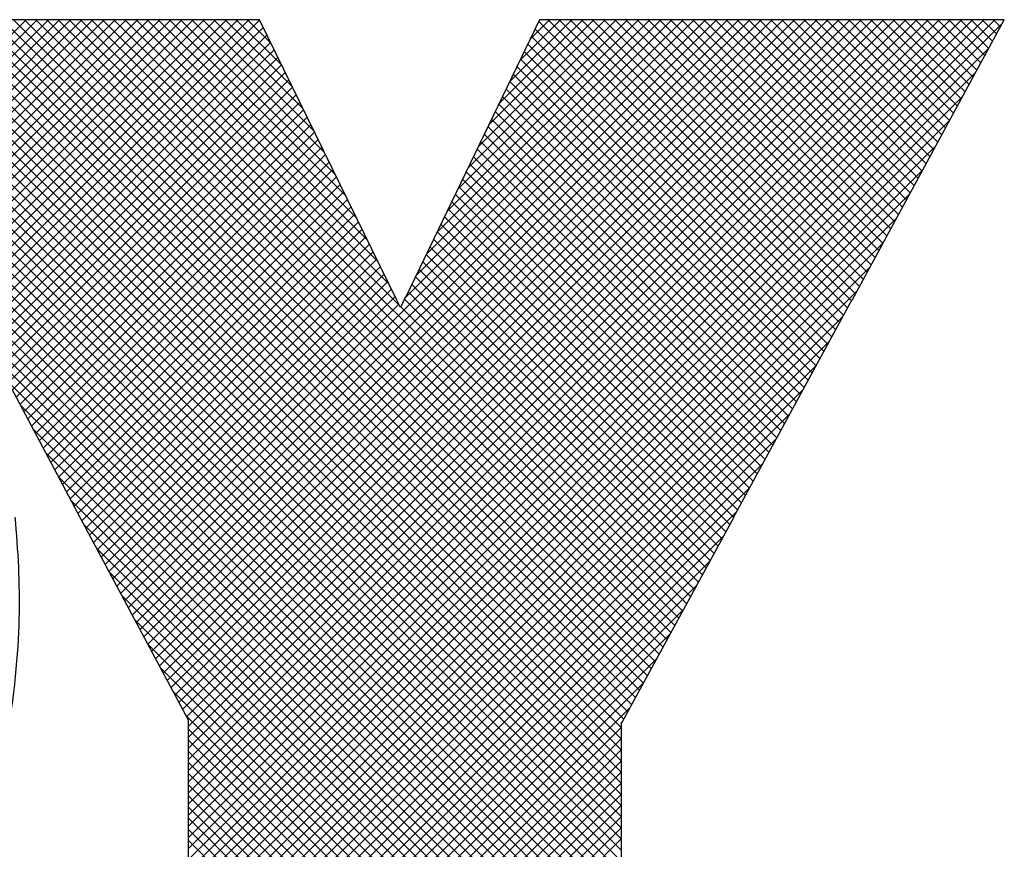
# Model space of a CAD drawing. Extents: x 0 to 34, y 0 to 22.
# Tile 16 of 20: x 30.817 to 31.207, y 3.363 to 3.693. Entities that reach past the tile are written whole.
import ezdxf
from ezdxf.enums import TextEntityAlignment as Align

# ---------------------------------------------------------------- set-up
doc = ezdxf.new("R2010")
doc.units = 0
doc.header["$LTSCALE"] = 0.25
doc.header["$MEASUREMENT"] = 0
for name, color, linetype in [('DIM', 7, 'CONTINUOUS'), ('FORMAT', 6, 'CONTINUOUS'), ('LOGO_HI', 11, 'CONTINUOUS')]:
    doc.layers.add(name, color=color, linetype=linetype)
doc.styles.add('RD25', font='ROMAND.shx', dxfattribs={"height": 0.25})
doc.styles.add('ROMAND', font='ROMAND.SHX')
doc.styles.add('RS10', font='ROMANS.shx', dxfattribs={"height": 0.1})

# ---------------------------------------------------------------- blocks, each defined once
blk = doc.blocks.new('FORMAT')
at = {"layer": 'LOGO_HI'}
for p, q in [((0.48886, 0.93403), (0.75925, 1.20442)), ((0.48959, 1.02757), (0.66659, 1.20457)), ((0.49061, 1.02416), (0.67101, 1.20457)), ((0.49106, 0.94064), (0.75498, 1.20457)), ((0.49155, 1.02068), (0.67543, 1.20457)), ((0.49241, 1.01713), (0.67985, 1.20457)), ((0.49257, 0.94657), (0.75056, 1.20457)), ((0.4932, 1.0135), (0.68427, 1.20457)), ((0.49367, 0.9521), (0.74614, 1.20457)), ((0.49392, 1.0098), (0.68869, 1.20457)), ((0.49449, 0.95734), (0.74172, 1.20457)), ((0.49456, 1.00602), (0.69311, 1.20457)), ((0.49504, 1.00208), (0.69753, 1.20457)), ((0.4951, 0.96237), (0.7373, 1.20457)), ((0.49542, 0.99804), (0.70195, 1.20457)), ((0.49554, 0.96723), (0.73288, 1.20457)), ((0.49571, 0.99391), (0.70637, 1.20457)), ((0.49584, 0.97194), (0.72846, 1.20457)), ((0.49593, 0.98971), (0.71079, 1.20457)), ((0.49602, 0.97654), (0.72404, 1.20457)), ((0.49605, 0.98541), (0.71521, 1.20457)), ((0.49608, 0.98103), (0.71963, 1.20457)), ((0.90287, 0.88817), (0.58647, 1.20457)), ((0.90287, 0.89259), (0.59089, 1.20457)), ((0.90287, 0.89701), (0.59531, 1.20457)), ((0.90287, 0.90143), (0.59973, 1.20457)), ((0.90287, 0.90585), (0.60415, 1.20457)), ((0.90287, 0.91027), (0.60857, 1.20457)), ((0.90287, 0.91469), (0.61299, 1.20457)), ((0.90287, 0.91911), (0.61741, 1.20457)), ((0.90287, 0.92353), (0.62183, 1.20457)), ((0.90381, 0.92701), (0.62625, 1.20457)), ((0.90537, 0.92987), (0.63067, 1.20457)), ((0.90693, 0.93273), (0.63509, 1.20457)), ((0.90849, 0.93559), (0.63951, 1.20457)), ((0.91005, 0.93845), (0.64392, 1.20457)), ((0.9116, 0.94131), (0.64834, 1.20457)), ((0.91316, 0.94417), (0.65276, 1.20457)), ((0.91472, 0.94703), (0.65718, 1.20457)), ((0.91628, 0.94989), (0.6616, 1.20457)), ((0.91784, 0.95275), (0.66602, 1.20457)), ((0.9194, 0.95561), (0.67044, 1.20457)), ((0.92096, 0.95847), (0.67486, 1.20457)), ((0.92252, 0.96132), (0.67928, 1.20457)), ((0.92408, 0.96418), (0.6837, 1.20457)), ((0.92564, 0.96704), (0.68812, 1.20457)), ((0.9272, 0.9699), (0.69254, 1.20457)), ((0.92876, 0.97276), (0.69696, 1.20457)), ((0.81475, 1.09119), (0.70138, 1.20457)), ((0.70408, 0.97689), (0.93176, 1.20457)), ((0.70562, 0.97401), (0.93618, 1.20457)), ((0.8106, 1.09977), (0.7058, 1.20457)), ((0.70716, 0.97113), (0.9406, 1.20457)), ((0.70869, 0.96825), (0.94502, 1.20457)), ((0.80634, 1.10844), (0.71022, 1.20457)), ((0.71023, 0.96536), (0.94944, 1.20457)), ((0.71177, 0.96248), (0.95385, 1.20457)), ((0.71331, 0.9596), (0.95827, 1.20457)), ((0.80208, 1.11712), (0.71464, 1.20457)), ((0.71484, 0.95672), (0.96269, 1.20457)), ((0.71638, 0.95384), (0.96711, 1.20457)), ((0.71792, 0.95096), (0.97153, 1.20457)), ((0.79783, 1.1258), (0.71905, 1.20457)), ((0.71946, 0.94807), (0.97595, 1.20457)), ((0.72099, 0.94519), (0.98037, 1.20457)), ((0.72253, 0.94231), (0.98479, 1.20457)), ((0.79357, 1.13447), (0.72347, 1.20457)), ((0.72407, 0.93943), (0.98921, 1.20457)), ((0.72561, 0.93655), (0.99363, 1.20457)), ((0.72715, 0.93366), (0.99805, 1.20457)), ((0.78931, 1.14315), (0.72789, 1.20457)), ((0.72868, 0.93078), (1.00247, 1.20457)), ((0.73022, 0.9279), (1.00689, 1.20457)), ((0.73087, 0.92413), (1.01131, 1.20457)), ((0.73087, 0.91971), (1.01573, 1.20457)), ((0.73087, 0.91529), (1.02015, 1.20457)), ((0.73087, 0.91088), (1.02457, 1.20457)), ((0.73087, 0.90646), (1.02898, 1.20457)), ((0.73087, 0.90204), (1.0334, 1.20457)), ((0.73087, 0.89762), (1.03782, 1.20457)), ((0.73087, 0.8932), (1.04224, 1.20457)), ((0.73087, 0.88878), (1.04666, 1.20457)), ((0.73087, 0.88436), (1.05108, 1.20457)), ((0.78505, 1.15183), (0.73231, 1.20457)), ((0.7808, 1.1605), (0.73673, 1.20457)), ((0.77654, 1.16918), (0.74115, 1.20457)), ((0.77228, 1.17786), (0.74557, 1.20457)), ((0.76803, 1.18653), (0.74999, 1.20457)), ((0.76377, 1.19521), (0.75441, 1.20457)), ((0.75951, 1.20389), (0.75883, 1.20457)), ((0.81724, 1.09447), (0.92734, 1.20457)), ((0.82136, 1.10301), (0.92292, 1.20457)), ((0.82549, 1.11156), (0.9185, 1.20457)), ((0.82961, 1.1201), (0.91408, 1.20457)), ((0.83373, 1.12864), (0.90966, 1.20457)), ((0.83786, 1.13718), (0.90524, 1.20457)), ((0.84198, 1.14573), (0.90082, 1.20457)), ((0.8461, 1.15427), (0.8964, 1.20457)), ((0.85022, 1.16281), (0.89198, 1.20457)), ((0.85435, 1.17135), (0.88756, 1.20457)), ((0.85847, 1.1799), (0.88314, 1.20457)), ((0.86259, 1.18844), (0.87872, 1.20457)), ((0.86672, 1.19698), (0.87431, 1.20457)), ((0.98945, 1.08443), (0.87003, 1.20385)), ((0.99101, 1.0873), (0.87373, 1.20457)), ((0.99256, 1.09016), (0.87815, 1.20457)), ((0.99412, 1.09302), (0.88257, 1.20457)), ((0.99574, 1.09582), (0.88699, 1.20457)), ((0.9973, 1.09868), (0.89141, 1.20457)), ((0.99885, 1.10155), (0.89583, 1.20457)), ((1.00041, 1.10441), (0.90025, 1.20457)), ((1.00196, 1.10727), (0.90467, 1.20457)), ((1.00352, 1.11014), (0.90909, 1.20457)), ((1.00508, 1.113), (0.91351, 1.20457)), ((1.00663, 1.11586), (0.91793, 1.20457)), ((1.00819, 1.11873), (0.92235, 1.20457)), ((1.00974, 1.12159), (0.92677, 1.20457)), ((1.0113, 1.12446), (0.93119, 1.20457)), ((1.01286, 1.12732), (0.93561, 1.20457)), ((1.01441, 1.13018), (0.94003, 1.20457)), ((1.01597, 1.13305), (0.94445, 1.20457)), ((1.01752, 1.13591), (0.94886, 1.20457)), ((1.01908, 1.13877), (0.95328, 1.20457)), ((1.02063, 1.14164), (0.9577, 1.20457)), ((1.02219, 1.1445), (0.96212, 1.20457)), ((1.02375, 1.14736), (0.96654, 1.20457)), ((1.0253, 1.15023), (0.97096, 1.20457)), ((1.02686, 1.15309), (0.97538, 1.20457)), ((1.02841, 1.15596), (0.9798, 1.20457)), ((1.02997, 1.15882), (0.98422, 1.20457)), ((1.03153, 1.16168), (0.98864, 1.20457)), ((1.03308, 1.16455), (0.99306, 1.20457)), ((1.03464, 1.16741), (0.99748, 1.20457)), ((1.03619, 1.17027), (1.0019, 1.20457)), ((1.03775, 1.17314), (1.00632, 1.20457)), ((1.0393, 1.176), (1.01074, 1.20457)), ((1.04086, 1.17886), (1.01516, 1.20457)), ((1.04242, 1.18173), (1.01958, 1.20457)), ((1.04397, 1.18459), (1.02399, 1.20457)), ((1.04553, 1.18745), (1.02841, 1.20457)), ((1.04708, 1.19032), (1.03283, 1.20457)), ((1.04864, 1.19318), (1.03725, 1.20457)), ((1.05019, 1.19605), (1.04167, 1.20457)), ((1.05175, 1.19891), (1.04609, 1.20457)), ((1.05331, 1.20177), (1.05051, 1.20457)), ((0.48495, 0.92569), (0.7607, 1.20145)), ((0.90287, 0.88375), (0.58539, 1.20123)), ((0.73087, 0.87994), (1.05402, 1.20309)), ((0.98789, 1.08157), (0.86859, 1.20087)), ((0.32042, 0.75675), (0.76216, 1.19849)), ((0.90287, 0.8263), (0.53216, 1.19701)), ((0.98634, 1.07871), (0.86716, 1.19789)), ((0.32484, 0.75675), (0.76361, 1.19552)), ((0.32926, 0.75675), (0.76507, 1.19256)), ((0.90287, 0.83072), (0.53811, 1.19548)), ((0.90287, 0.83514), (0.54443, 1.19357)), ((0.90287, 0.87933), (0.58991, 1.19229)), ((0.73087, 0.87552), (1.04876, 1.19341)), ((0.98322, 1.07298), (0.86428, 1.19193)), ((0.98478, 1.07585), (0.86572, 1.19491)), ((0.33368, 0.75675), (0.76652, 1.18959)), ((0.90287, 0.83956), (0.55143, 1.191)), ((0.98166, 1.07012), (0.86284, 1.18895)), ((0.3381, 0.75675), (0.76798, 1.18663)), ((0.90287, 0.84398), (0.55969, 1.18715)), ((0.98011, 1.06726), (0.8614, 1.18597)), ((0.90287, 0.8484), (0.56902, 1.18224)), ((0.90287, 0.87491), (0.59443, 1.18335)), ((0.6549, 1.06913), (0.76943, 1.18367)), ((0.65644, 1.06625), (0.77089, 1.1807)), ((0.73087, 0.8711), (1.04351, 1.18373)), ((0.97855, 1.0644), (0.85996, 1.18299)), ((0.65798, 1.06337), (0.77234, 1.17774)), ((0.97544, 1.05867), (0.85708, 1.17702)), ((0.97699, 1.06154), (0.85852, 1.18)), ((0.90287, 0.85282), (0.57986, 1.17582)), ((0.90287, 0.87049), (0.59895, 1.17441)), ((0.65951, 1.06049), (0.7738, 1.17477)), ((0.73087, 0.86668), (1.03825, 1.17406)), ((0.97388, 1.05581), (0.85565, 1.17404)), ((0.66105, 1.05761), (0.77525, 1.17181)), ((0.66259, 1.05472), (0.77671, 1.16884)), ((0.97232, 1.05295), (0.85421, 1.17106)), ((0.90287, 0.85724), (0.59351, 1.1666)), ((0.90287, 0.86608), (0.60347, 1.16547)), ((0.66413, 1.05184), (0.77816, 1.16588)), ((0.96921, 1.04722), (0.85133, 1.1651)), ((0.97076, 1.05009), (0.85277, 1.16808)), ((0.66566, 1.04896), (0.77962, 1.16291)), ((0.73087, 0.86226), (1.03299, 1.16438)), ((0.96765, 1.04436), (0.84989, 1.16212)), ((0.6672, 1.04608), (0.78107, 1.15995)), ((0.66874, 1.0432), (0.78253, 1.15698)), ((0.96609, 1.0415), (0.84845, 1.15914)), ((0.90287, 0.86166), (0.60799, 1.15653)), ((0.67028, 1.04031), (0.78398, 1.15402)), ((0.73087, 0.85784), (1.02773, 1.1547)), ((0.96298, 1.03577), (0.84558, 1.15318)), ((0.96454, 1.03864), (0.84701, 1.15616)), ((0.67181, 1.03743), (0.78543, 1.15105)), ((0.96142, 1.03291), (0.84414, 1.1502)), ((0.67335, 1.03455), (0.78689, 1.14809)), ((0.67489, 1.03167), (0.78834, 1.14512)), ((0.73087, 0.85342), (1.02248, 1.14503)), ((0.95986, 1.03005), (0.8427, 1.14722)), ((0.67642, 1.02878), (0.7898, 1.14216)), ((0.95675, 1.02432), (0.83982, 1.14125)), ((0.95831, 1.02719), (0.84126, 1.14424)), ((0.67796, 1.0259), (0.79125, 1.13919)), ((0.95519, 1.02146), (0.83838, 1.13827)), ((0.6795, 1.02302), (0.79271, 1.13623)), ((0.68104, 1.02014), (0.79416, 1.13326)), ((0.73087, 0.849), (1.01722, 1.13535)), ((0.95364, 1.0186), (0.83694, 1.13529)), ((0.68257, 1.01726), (0.79562, 1.1303)), ((0.95208, 1.01574), (0.8355, 1.13231)), ((0.68411, 1.01437), (0.79707, 1.12733)), ((0.73087, 0.84458), (1.01196, 1.12567)), ((0.94897, 1.01001), (0.83263, 1.12635)), ((0.95052, 1.01288), (0.83407, 1.12933)), ((0.68565, 1.01149), (0.79853, 1.12437)), ((0.94741, 1.00715), (0.83119, 1.12337)), ((0.68718, 1.00861), (0.79998, 1.12141)), ((0.6887, 1.00571), (0.80144, 1.11844)), ((0.94592, 1.00422), (0.82975, 1.12039)), ((0.69024, 1.00283), (0.80289, 1.11548)), ((0.73087, 0.84016), (1.0067, 1.116)), ((0.9428, 0.9985), (0.82687, 1.11443)), ((0.94436, 1.00136), (0.82831, 1.11741)), ((0.69178, 0.99995), (0.80435, 1.11251)), ((0.94124, 0.99564), (0.82543, 1.11145)), ((0.69332, 0.99706), (0.8058, 1.10955)), ((0.69485, 0.99418), (0.80725, 1.10658)), ((0.73087, 0.83574), (1.00145, 1.10632)), ((0.93968, 0.99278), (0.824, 1.10847)), ((0.69639, 0.9913), (0.80871, 1.10362)), ((0.93656, 0.98706), (0.82112, 1.1025)), ((0.93812, 0.98992), (0.82256, 1.10549)), ((0.69793, 0.98842), (0.81016, 1.10065)), ((0.935, 0.9842), (0.81968, 1.09952)), ((0.69947, 0.98554), (0.81162, 1.09769)), ((0.70101, 0.98266), (0.81307, 1.09472)), ((0.73087, 0.83133), (0.99619, 1.09664)), ((0.81698, 1.09421), (0.81703, 1.09426)), ((0.93344, 0.98134), (0.81824, 1.09654)), ((0.70254, 0.97977), (0.81449, 1.09172)), ((0.93032, 0.97562), (0.81527, 1.09067)), ((0.93188, 0.97848), (0.81671, 1.09365)), ((0.73087, 0.82691), (0.9907, 1.08674)), ((0.73087, 0.82249), (0.98543, 1.07704)), ((0.90287, 0.82188), (0.65409, 1.07066)), ((0.73087, 0.81807), (0.98016, 1.06735)), ((0.90287, 0.81746), (0.65914, 1.06119)), ((0.73087, 0.81365), (0.97489, 1.05766)), ((0.90287, 0.81304), (0.66419, 1.05172)), ((0.73087, 0.80923), (0.96961, 1.04797)), ((0.90287, 0.80862), (0.66924, 1.04225)), ((0.73087, 0.80481), (0.96434, 1.03828)), ((0.90287, 0.8042), (0.67429, 1.03278)), ((0.73087, 0.80039), (0.95907, 1.02859)), ((0.90287, 0.79978), (0.67935, 1.02331)), ((0.73087, 0.79597), (0.9538, 1.0189)), ((0.90287, 0.79536), (0.6844, 1.01384)), ((0.73087, 0.79155), (0.94853, 1.0092)), ((0.90287, 0.79095), (0.68939, 1.00442)), ((0.73087, 0.78713), (0.94347, 0.99973)), ((0.90287, 0.78653), (0.69445, 0.99495)), ((0.73087, 0.78271), (0.93817, 0.99001)), ((0.90287, 0.78211), (0.6995, 0.98547)), ((0.73087, 0.77829), (0.93287, 0.98029)), ((0.90287, 0.77769), (0.70456, 0.976)), ((0.73087, 0.77387), (0.92756, 0.97056)), ((0.90287, 0.77327), (0.70961, 0.96652)), ((0.73087, 0.76945), (0.92226, 0.96084)), ((0.90287, 0.76885), (0.71467, 0.95705)), ((0.73087, 0.76503), (0.91696, 0.95112)), ((0.90287, 0.76443), (0.71972, 0.94757)), ((0.90287, 0.76001), (0.72478, 0.9381)), ((0.73087, 0.76061), (0.91165, 0.9414)), ((0.73087, 0.7562), (0.90635, 0.93167)), ((0.90287, 0.75559), (0.72984, 0.92862)), ((0.90143, 0.75261), (0.73087, 0.92317)), ((0.73171, 0.75261), (0.90287, 0.92377)), ((0.89701, 0.75261), (0.73087, 0.91875)), ((0.73613, 0.75261), (0.90287, 0.91935)), ((0.74055, 0.75261), (0.90287, 0.91493)), ((0.89259, 0.75261), (0.73087, 0.91433)), ((0.88817, 0.75261), (0.73087, 0.90991)), ((0.74497, 0.75261), (0.90287, 0.91051)), ((0.88375, 0.75261), (0.73087, 0.90549)), ((0.74938, 0.75261), (0.90287, 0.90609)), ((0.87933, 0.75261), (0.73087, 0.90107)), ((0.7538, 0.75261), (0.90287, 0.90168)), ((0.87491, 0.75261), (0.73087, 0.89665)), ((0.75822, 0.75261), (0.90287, 0.89726)), ((0.87049, 0.75261), (0.73087, 0.89223)), ((0.76264, 0.75261), (0.90287, 0.89284)), ((0.86607, 0.75261), (0.73087, 0.88781)), ((0.76706, 0.75261), (0.90287, 0.88842)), ((0.86165, 0.75261), (0.73087, 0.88339)), ((0.77148, 0.75261), (0.90287, 0.884)), ((0.7759, 0.75261), (0.90287, 0.87958)), ((0.85723, 0.75261), (0.73087, 0.87897))]:
    blk.add_line(p, q, dxfattribs=at)
for points in [[(0.75918, 1.20457), (0.75918, 1.20457), (0.5837, 1.20457), (0.5837, 1.20457)], [(0.81364, 1.09356), (0.81364, 1.09356), (0.75918, 1.20457), (0.75918, 1.20457)], [(0.87038, 1.20457), (0.87038, 1.20457), (0.81714, 1.09426), (0.81714, 1.09426)], [(1.05483, 1.20457), (1.05483, 1.20457), (0.87038, 1.20457), (0.87038, 1.20457)], [(0.99452, 1.09358), (0.99452, 1.09358), (1.05483, 1.20457), (1.05483, 1.20457)], [(0.81701, 1.09426), (0.81701, 1.09426), (0.81514, 1.0904), (0.81514, 1.0904)], [(0.81714, 1.09426), (0.81714, 1.09426), (0.81701, 1.09426), (0.81701, 1.09426)], [(0.81514, 1.0904), (0.81514, 1.0904), (0.81359, 1.09356), (0.81359, 1.09356)], [(0.81359, 1.09356), (0.81359, 1.09356), (0.81364, 1.09356), (0.81364, 1.09356)], [(0.94731, 1.00697), (0.94731, 1.00697), (0.99442, 1.09358), (0.99442, 1.09358)], [(0.99442, 1.09358), (0.99442, 1.09358), (0.99452, 1.09358), (0.99452, 1.09358)], [(0.6535, 1.07176), (0.6535, 1.07176), (0.68811, 1.00688), (0.68811, 1.00688)], [(0.65861, 0.91677), (0.66547, 0.95645), (0.6646, 0.98046), (0.66228, 1.00717)], [(0.68811, 1.00688), (0.68811, 1.00688), (0.68808, 1.00688), (0.68808, 1.00688)], [(0.68808, 1.00688), (0.68808, 1.00688), (0.73087, 0.92668), (0.73087, 0.92668)], [(0.90317, 0.92584), (0.90317, 0.92584), (0.94742, 1.00697), (0.94742, 1.00697)], [(0.94742, 1.00697), (0.94742, 1.00697), (0.94731, 1.00697), (0.94731, 1.00697)], [(0.73087, 0.92668), (0.73087, 0.92668), (0.73087, 0.75261), (0.73087, 0.75261)], [(0.90287, 0.75261), (0.90287, 0.75261), (0.90287, 0.92584), (0.90287, 0.92584)], [(0.90287, 0.92584), (0.90287, 0.92584), (0.90317, 0.92584), (0.90317, 0.92584)]]:
    blk.add_open_spline(points, degree=3, dxfattribs=at)
at = {"layer": 'FORMAT', "color": 7, "style": 'ROMAND'}
blk.add_attdef('CONTRACT', text='', height=0.2, dxfattribs=at).set_placement((-4.14798, 1.05358), align=Align.CENTER)
at = {"layer": 'FORMAT', "color": 1, "style": 'RS10'}
for tag, p in [('DDATE', (-3.75, 0.32297)), ('CDATE', (-3.75, -0.17703)), ('ADATE', (-3.75, -0.67703)), ('IDATE', (-3.75, -1.17702)), ('OF', (2.75762, -1.6582)), ('PDATE', (-3.75, -1.67702))]:
    blk.add_attdef(tag, text='', height=0.1, dxfattribs=at).set_placement(p, align=Align.MIDDLE)
for tag, p in [('DRAFT', (-6.09626, 0.32297)), ('CHECKED', (-6.09626, -0.17703)), ('APPROVED', (-6.09626, -0.67703)), ('ISSUED', (-6.09626, -1.17702)), ('SCALE', (0.1541, -1.6582)), ('PRODUCTION', (-6.09626, -1.67702))]:
    blk.add_attdef(tag, text='', height=0.1, dxfattribs=at).set_placement(p, align=Align.MIDDLE_LEFT)
at = {"layer": 'FORMAT', "color": 7, "style": 'RD25'}
for tag, p in [('DESCRIPTION1', (0, 0)), ('DESCRIPTION2', (0, -0.4548)), ('NUMBER', (0.5375, -1.2342)), ('REV', (2.7375, -1.2342))]:
    blk.add_attdef(tag, text='', height=0.25, dxfattribs=at).set_placement(p, align=Align.MIDDLE)
at = {"layer": 'FORMAT', "color": 7, "style": 'RS10'}
for tag, p in [('MATERIAL1', (-8.3941, -0.51413)), ('MATERIAL2', (-8.3941, -0.67604)), ('FINISH1', (-8.3725, -1.20383)), ('FINISH2', (-8.3725, -1.36574))]:
    blk.add_attdef(tag, p, '', height=0.1, dxfattribs=at)
at = {"layer": 'FORMAT', "color": 1, "style": 'RS10'}
blk.add_attdef('FILE', text='', height=0.1, dxfattribs=at).set_placement((-1.232, -1.70694), align=Align.RIGHT)

msp = doc.modelspace()

# ---------------------------------------------------------------- block references
at = {"layer": 'DIM'}
msp.add_blockref('FORMAT', (30.1525, 2.488), dxfattribs=at)

doc.saveas('drawing.dxf')
